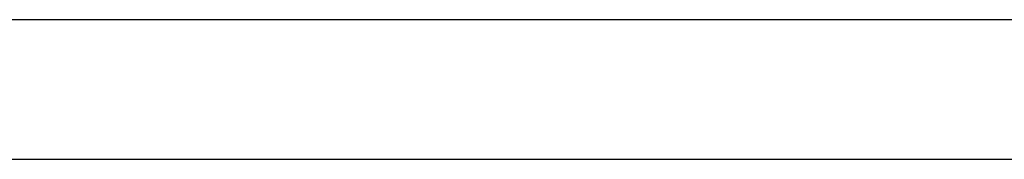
# Model space of a CAD drawing. Header units: metres. Extents: x 391.1 to 427.5, y 12.8 to 28.4.
# Tile 128 of 234: x 406.2244 to 406.5771, y 26.8596 to 26.9096. Entities that reach past the tile are written whole.
import ezdxf

# ---------------------------------------------------------------- set-up
doc = ezdxf.new("R2010")
doc.units = ezdxf.units.M
doc.layers.add('A-WALL-____-MCUT', color=7, linetype='Continuous', lineweight=25)
doc.layers.add('A-WALL-____-OTLN', color=7, linetype='Continuous', lineweight=25)

# ---------------------------------------------------------------- blocks, each defined once
blk = doc.blocks.new('Family - Evans PA-152534-03_ENLLUMENAT_P0A')
at = {"layer": 'A-WALL-____-MCUT', "color": 253, "true_color": 0xaaaaaa}
for p, q in [((1.40362, 0.05), (0, 0.05)), ((0, 0), (1.40362, 0))]:
    blk.add_line(p, q, dxfattribs=at)
at = {"layer": 'A-WALL-____-OTLN', "color": 253, "true_color": 0xaaaaaa}
for p, q in [((1.40362, 0.05), (0, 0.05)), ((0, 0), (1.40362, 0))]:
    blk.add_line(p, q, dxfattribs=at)
at = {"layer": 'A-WALL-____-OTLN', "color": 253, "lineweight": 18, "true_color": 0xaaaaaa}
blk.add_line((0, 0), (1.40362, 0), dxfattribs=at)
blk = doc.blocks.new('LONDR55-XX_ZZ-ARQ-CAA-M3D-Londres55_ifc-1-03_ENLLUMENAT_P0A')
at = {"layer": 'A-WALL-____-OTLN', "color": 253, "lineweight": 18, "true_color": 0xaaaaaa}
blk.add_blockref('Family - Evans PA-152534-03_ENLLUMENAT_P0A', (405.77587, 26.85959), dxfattribs=at)

msp = doc.modelspace()

# ---------------------------------------------------------------- block references
at = {"lineweight": 5}
msp.add_blockref('LONDR55-XX_ZZ-ARQ-CAA-M3D-Londres55_ifc-1-03_ENLLUMENAT_P0A', (0, 0), dxfattribs=at)

doc.saveas('drawing.dxf')
